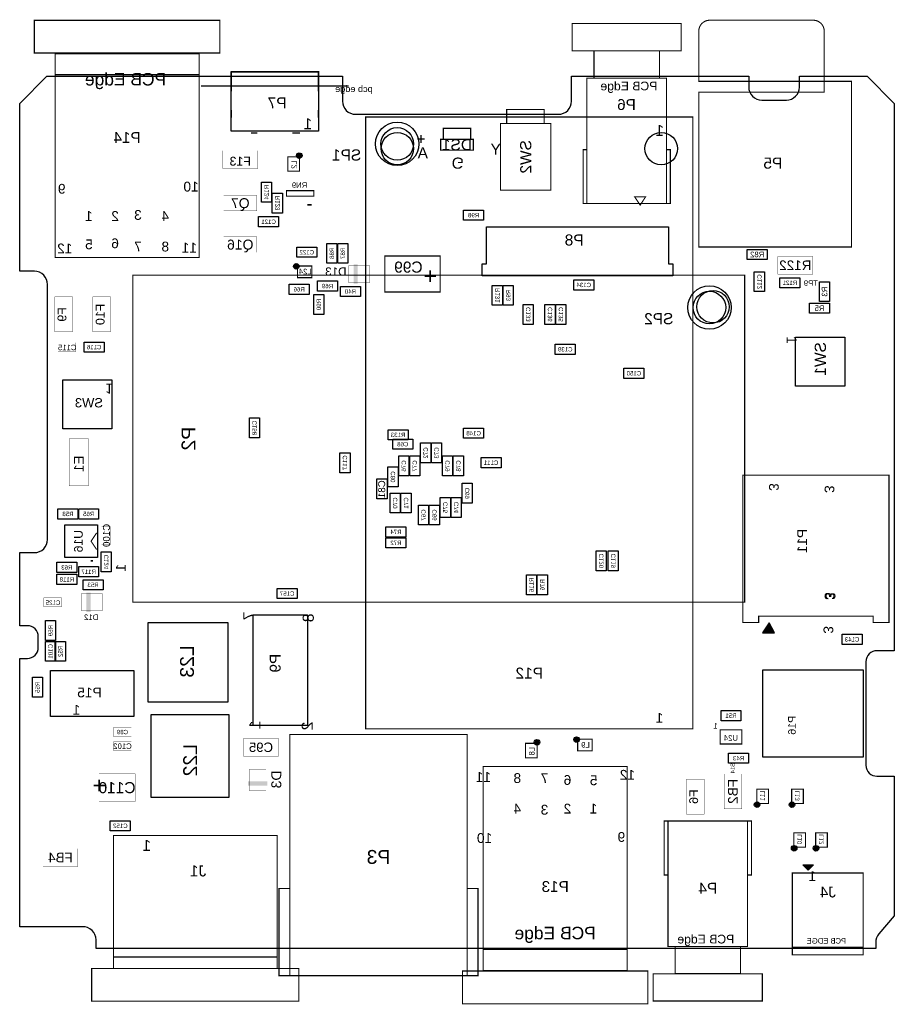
# Model space of a CAD drawing. Extents: x 0 to 3157, y -202 to 3353.
import ezdxf
from ezdxf.enums import TextEntityAlignment as Align

# ---------------------------------------------------------------- set-up
doc = ezdxf.new("R2010")
doc.units = 0
doc.header["$MEASUREMENT"] = 0
for name, color, linetype in [('ASSEMBLY_OUTLINES_BTM', 191, 'CONTINUOUS'), ('ASSEMBLY_REF_DES_BTM', 191, 'CONTINUOUS'), ('BOARD_OUTLINE', 10, 'CONTINUOUS')]:
    doc.layers.add(name, color=color, linetype=linetype)
doc.styles.add('ARIAL', font='arial.ttf')
doc.styles.add('VERIBEST_GERBER_0', font='arial.ttf')
doc.styles.add('VERIBEST_GERBER_1', font='arial.ttf')

msp = doc.modelspace()

# ---------------------------------------------------------------- hatches: boundary and pattern name
at = {"layer": 'ASSEMBLY_OUTLINES_BTM'}
h = msp.add_hatch(color=256, dxfattribs=at)
edge = h.paths.add_edge_path()
edge.add_arc((1009.2, 2862.7), 10, 0, 360)
h = msp.add_hatch(color=256, dxfattribs=at)
edge = h.paths.add_edge_path()
edge.add_arc((998.6, 2462.9), 10, 0, 360)
for points in [[(2705.2, 1175.7), (2681.6, 1140.2), (2724.9, 1140.2)], [(2866.2, 302.4), (2846.5, 282.7), (2826.8, 302.4)]]:
    msp.add_hatch(color=256, dxfattribs=at).paths.add_polyline_path(points, flags=0)
h = msp.add_hatch(color=256, dxfattribs=at)
edge = h.paths.add_edge_path()
edge.add_arc((1867.5, 744.6), 10, 0, 360)
h = msp.add_hatch(color=256, dxfattribs=at)
edge = h.paths.add_edge_path()
edge.add_arc((2010.4, 754.3), 10, 0, 360)
h = msp.add_hatch(color=256, dxfattribs=at)
edge = h.paths.add_edge_path()
edge.add_arc((2662.1, 519.2), 10, 0, 360)
h = msp.add_hatch(color=256, dxfattribs=at)
edge = h.paths.add_edge_path()
edge.add_arc((2788.1, 519.2), 10, 0, 360)
h = msp.add_hatch(color=256, dxfattribs=at)
edge = h.paths.add_edge_path()
edge.add_arc((2796, 361.8), 10, 0, 360)
h = msp.add_hatch(color=256, dxfattribs=at)
edge = h.paths.add_edge_path()
edge.add_arc((2874.7, 361.8), 10, 0, 360)

# ---------------------------------------------------------------- linework, layer by layer
for points, const_width in [([(53, 3233.1), (53, 3351.2), (722.3, 3351.2), (722.3, 3233.1)], 3.94), ([(1994.5, 3241), (1994.5, 3339.4), (2388.2, 3339.4), (2388.2, 3241)], 3.94), ([(2073.2, 3142.2), (2073.2, 3240.6), (2309.4, 3240.6), (2309.4, 3142.2)], 3.94), ([(127.7, 2494.8), (127.7, 3230.8), (647.7, 3230.8), (647.7, 2494.8)], 4), ([(2047.6, 2689.4), (2047.6, 3142.2), (2335, 3142.2), (2335, 2689.4)], 3.94), ([(3002.8, 2532.6), (3002.8, 3131), (2904.4, 3131), (2904.4, 3091.6), (2451.6, 3091.6), (2451.6, 2532.6)], 3.94), ([(1757.9, 2978.4), (1757.9, 3029.5), (1893.7, 3029.5), (1893.7, 2978.4)], 3.94), ([(1249, 793.3), (1249, 3002), (2430.1, 3002), (2430.1, 793.3)], 3.94), ([(1529.5, 2921.6), (1529.5, 2961), (1628, 2961), (1628, 2921.6)], 4.02), ([(1736.2, 2738.2), (1736.2, 2978.4), (1917.3, 2978.4), (1917.3, 2738.2)], 3.94), ([(1519.7, 2882.2), (1519.7, 2921.6), (1637.8, 2921.6), (1637.8, 2882.2)], 4), ([(733.3, 2816.5), (733.3, 2880.5), (859.3, 2880.5), (859.3, 2816.5)], 1), ([(2033.9, 2689.4), (2033.9, 2884.3), (2047.6, 2884.3), (2047.6, 2689.4)], 3.94), ([(2335, 2689.4), (2335, 2884.3), (2348.8, 2884.3), (2348.8, 2689.4)], 3.94), ([(968.1, 2806.7), (968.1, 2858.7), (1010.3, 2858.7), (1010.3, 2806.7)], 3.94), ([(963.6, 2716.6), (963.6, 2736.3), (1062, 2736.3), (1062, 2716.6)], 4), ([(736.3, 2663), (736.3, 2719), (856.3, 2719), (856.3, 2663)], 1), ([(2259.5, 2713.6), (2220.2, 2713.6), (2239.9, 2684.1)], 3.94), ([(736.3, 2513.4), (736.3, 2569.4), (856.3, 2569.4), (856.3, 2513.4)], 1), ([(1318.3, 2370.1), (1318.3, 2500.1), (1518.3, 2500.1), (1518.3, 2370.1)], 4), ([(2737.2, 2434.6), (2737.2, 2498.6), (2863.2, 2498.6), (2863.2, 2434.6)], 1), ([(1002.6, 2421.9), (1002.6, 2464), (1054.5, 2464), (1054.5, 2421.9)], 3.94), ([(1186.8, 2405.1), (1186.8, 2465), (1264, 2465), (1264, 2405.1)], 1.18), ([(408.5, 1250), (408.5, 2431.1), (2617.2, 2431.1), (2617.2, 1250)], 3.94), ([(126.5, 2226.4), (126.5, 2352.4), (190.5, 2352.4), (190.5, 2226.4)], 1), ([(264.3, 2226.4), (264.3, 2352.4), (328.3, 2352.4), (328.3, 2226.4)], 1), ([(138.3, 2155.3), (138.3, 2187.3), (202.3, 2187.3), (202.3, 2155.3)], 1), ([(178.6, 1670.1), (178.6, 1840.1), (248.6, 1840.1), (248.6, 1670.1)], 1), ([(2610.7, 1708.7), (2610.7, 1177.2), (2667.8, 1177.2), (2667.8, 1200.1), (3081.2, 1200.1), (3081.2, 1177.2), (3138.2, 1177.2), (3138.2, 1708.7)], 3.94), ([(296, 1458.2), (296, 1522.2), (328, 1522.2), (328, 1458.2)], 1), ([(222.3, 1220.1), (222.3, 1279.9), (299.4, 1279.9), (299.4, 1220.1)], 1.18), ([(87.1, 1234), (87.1, 1266), (151.1, 1266), (151.1, 1234)], 1), ([(339.1, 765.5), (339.1, 797.5), (403.1, 797.5), (403.1, 765.5)], 1), ([(2528.5, 738.2), (2528.5, 789.4), (2607.3, 789.4), (2607.3, 738.2)], 4), ([(339.1, 714.3), (339.1, 746.3), (403.1, 746.3), (403.1, 714.3)], 1), ([(808.1, 694.4), (808.1, 758.4), (934.1, 758.4), (934.1, 694.4)], 1), ([(975.5, -98.2), (975.5, 772.7), (1615.2, 772.7), (1615.2, -98.2)], 4.02), ([(2014.4, 713.2), (2014.4, 755.3), (2066.4, 755.3), (2066.4, 713.2)], 3.94), ([(1826.4, 688.6), (1826.4, 740.6), (1868.5, 740.6), (1868.5, 688.6)], 3.94), ([(829.3, 569.7), (829.3, 646.9), (889.2, 646.9), (889.2, 569.7)], 1.18), ([(1673.3, -79.3), (1673.3, 656.7), (2193.3, 656.7), (2193.3, -79.3)], 4), ([(286.4, 530.7), (286.4, 630.7), (416.4, 630.7), (416.4, 530.7)], 1), ([(2406.9, 485.2), (2406.9, 611.2), (2470.9, 611.2), (2470.9, 485.2)], 1), ([(2542.8, 503.9), (2542.8, 629.9), (2606.8, 629.9), (2606.8, 503.9)], 1), ([(2661, 523.3), (2661, 575.2), (2703.2, 575.2), (2703.2, 523.3)], 3.94), ([(2787, 523.3), (2787, 575.2), (2829.2, 575.2), (2829.2, 523.3)], 3.94), ([(2326.6, 265.3), (2326.6, 460.2), (2340.4, 460.2), (2340.4, 265.3)], 3.94), ([(2340.4, 7.5), (2340.4, 460.2), (2627.8, 460.2), (2627.8, 7.5)], 3.94), ([(2627.8, 265.3), (2627.8, 460.2), (2641.6, 460.2), (2641.6, 265.3)], 3.94), ([(338.6, -72.2), (338.6, 408.1), (929.2, 408.1), (929.2, -72.2)], 3.94), ([(2794.9, 365.8), (2794.9, 417.7), (2837, 417.7), (2837, 365.8)], 3.94), ([(2873.6, 365.8), (2873.6, 417.7), (2915.8, 417.7), (2915.8, 365.8)], 3.94), ([(84.1, 296.4), (84.1, 360.4), (210.1, 360.4), (210.1, 296.4)], 1), ([(2789.4, -22.8), (2789.4, 272.5), (3045.3, 272.5), (3045.3, -22.8)], 3.94), ([(936.1, -98.2), (936.1, 216.8), (975.5, 216.8), (975.5, -98.2)], 4.02), ([(1615.2, -98.2), (1615.2, 216.8), (1654.6, 216.8), (1654.6, -98.2)], 4.02), ([(2366, -91), (2366, 7.5), (2602.2, 7.5), (2602.2, -91)], 3.94), ([(259.9, -190.4), (259.9, -72.2), (1007.9, -72.2), (1007.9, -190.4)], 3.94), ([(1598.7, -199.6), (1598.7, -81.5), (2268, -81.5), (2268, -199.6)], 3.94), ([(2287.2, -189.8), (2287.2, -91.3), (2680.9, -91.3), (2680.9, -189.8)], 3.94)]:
    msp.add_lwpolyline(points, close=True, dxfattribs=dict(at, const_width=const_width))
at = {"layer": 'ASSEMBLY_OUTLINES_BTM', "const_width": 3.94}
msp.add_lwpolyline([(2904.4, 3131), (2904.4, 3312.1, 0.414214), (2865, 3351.5), (2491, 3351.5, 0.414214), (2451.6, 3312.1), (2451.6, 3131)], format="xyb", close=True, dxfattribs=at)
at = {"layer": 'ASSEMBLY_OUTLINES_BTM'}
for points, const_width in [([(763.7, 3094.2), (763.7, 3166.2), (1078.7, 3166.2), (1078.7, 3094.2)], 5.12), ([(127.7, 3154.8), (647.7, 3154.8)], 4), ([(763.7, 2999.7), (763.7, 3027.3)], 5.12), ([(1078.7, 2999.7), (1078.7, 3027.3)], 5.12), ([(858.2, 2944.6), (834.6, 2944.6)], 5.12), ([(984.2, 2944.6), (1011.8, 2944.6)], 5.12), ([(1053.8, 2685.5), (1038.4, 2685.5)], 5.91), ([(277.7, 1440.5), (257.7, 1470.5), (277.7, 1500.5)], 3.94), ([(264.6, 1399.6), (256.7, 1399.6)], 5.91), ([(3045.3, 4.8), (2789.4, 4.8)], 3.94), ([(929.2, -30.9), (338.6, -30.9)], 3.94), ([(2193.3, -3.3), (1673.3, -3.3)], 4)]:
    msp.add_lwpolyline(points, dxfattribs=dict(at, const_width=const_width))
for points in [[(763.7, 2950.5), (763.7, 3165.1), (1078.7, 3165.1), (1078.7, 2950.5)], [(872.5, 2694.3), (872.5, 2766.4), (909.1, 2766.4), (909.1, 2694.3)], [(911.8, 2654.9), (911.8, 2727), (948.4, 2727), (948.4, 2654.9)], [(862.6, 2605.7), (862.6, 2642.4), (934.7, 2642.4), (934.7, 2605.7)], [(1602.8, 2629.4), (1602.8, 2666), (1674.8, 2666), (1674.8, 2629.4)], [(2358, 2428.2), (1669, 2428.2), (1669, 2471.5), (1684.7, 2471.5), (1684.7, 2605.4), (2342.2, 2605.4), (2342.2, 2471.5), (2358, 2471.5)], [(1000.4, 2495.5), (1000.4, 2532.1), (1072.5, 2532.1), (1072.5, 2495.5)], [(1108.7, 2473.8), (1108.7, 2545.9), (1145.3, 2545.9), (1145.3, 2473.8)], [(1148, 2473.8), (1148, 2545.9), (1184.7, 2545.9), (1184.7, 2473.8)], [(2626.4, 2487.6), (2626.4, 2524.2), (2698.4, 2524.2), (2698.4, 2487.6)], [(2652, 2371.5), (2652, 2443.5), (2688.6, 2443.5), (2688.6, 2371.5)], [(2744.5, 2385.3), (2744.5, 2421.9), (2816.6, 2421.9), (2816.6, 2385.3)], [(972.9, 2361.6), (972.9, 2398.3), (1044.9, 2398.3), (1044.9, 2361.6)], [(1075.2, 2373.5), (1075.2, 2410.1), (1147.3, 2410.1), (1147.3, 2373.5)], [(1157.9, 2353.8), (1157.9, 2390.4), (1229.9, 2390.4), (1229.9, 2353.8)], [(1706.1, 2322.2), (1706.1, 2394.3), (1742.7, 2394.3), (1742.7, 2322.2)], [(1745.5, 2322.2), (1745.5, 2394.3), (1782.1, 2394.3), (1782.1, 2322.2)], [(2000.4, 2377.4), (2000.4, 2414), (2072.5, 2414), (2072.5, 2377.4)], [(2887.5, 2335.5), (2887.5, 2407.5), (2924.1, 2407.5), (2924.1, 2335.5)], [(1061.4, 2288.8), (1061.4, 2360.9), (1098, 2360.9), (1098, 2288.8)], [(1817.3, 2253.4), (1817.3, 2325.4), (1854, 2325.4), (1854, 2253.4)], [(1896.1, 2253.4), (1896.1, 2325.4), (1932.7, 2325.4), (1932.7, 2253.4)], [(1935.4, 2253.4), (1935.4, 2325.4), (1972.1, 2325.4), (1972.1, 2253.4)], [(2851.4, 2293.4), (2851.4, 2330), (2923.4, 2330), (2923.4, 2293.4)], [(2801.1, 2030.2), (2801.1, 2207.3), (2978.3, 2207.3), (2978.3, 2030.2)], [(232.7, 2153), (232.7, 2189.6), (304.7, 2189.6), (304.7, 2153)], [(1933.5, 2145.1), (1933.5, 2181.7), (2005.5, 2181.7), (2005.5, 2145.1)], [(2181.5, 2058.5), (2181.5, 2095.1), (2253.6, 2095.1), (2253.6, 2058.5)], [(155.5, 1876), (155.5, 2053.1), (332.7, 2053.1), (332.7, 1876)], [(829.2, 1843.9), (829.2, 1916), (865.8, 1916), (865.8, 1843.9)], [(1330.1, 1836), (1330.1, 1872.6), (1402.2, 1872.6), (1402.2, 1836)], [(1602.8, 1842), (1602.8, 1878.6), (1674.8, 1878.6), (1674.8, 1842)], [(1346.9, 1802.6), (1346.9, 1839.2), (1418.9, 1839.2), (1418.9, 1802.6)], [(1447.3, 1753.4), (1447.3, 1825.4), (1483.9, 1825.4), (1483.9, 1753.4)], [(1486.6, 1753.4), (1486.6, 1825.4), (1523.2, 1825.4), (1523.2, 1753.4)], [(1155.9, 1717.9), (1155.9, 1790), (1192.5, 1790), (1192.5, 1717.9)], [(1368.5, 1706.1), (1368.5, 1778.2), (1405.1, 1778.2), (1405.1, 1706.1)], [(1407.9, 1706.1), (1407.9, 1778.2), (1444.5, 1778.2), (1444.5, 1706.1)], [(1526, 1706.1), (1526, 1778.2), (1562.6, 1778.2), (1562.6, 1706.1)], [(1565.4, 1706.1), (1565.4, 1778.2), (1602, 1778.2), (1602, 1706.1)], [(1665.8, 1735.7), (1665.8, 1772.3), (1737.8, 1772.3), (1737.8, 1735.7)], [(1329.2, 1666.8), (1329.2, 1738.8), (1365.8, 1738.8), (1365.8, 1666.8)], [(1289.8, 1623.5), (1289.8, 1695.5), (1326.4, 1695.5), (1326.4, 1623.5)], [(1596.9, 1607.7), (1596.9, 1679.8), (1633.5, 1679.8), (1633.5, 1607.7)], [(1337, 1572.3), (1337, 1644.3), (1373.6, 1644.3), (1373.6, 1572.3)], [(1376.4, 1572.3), (1376.4, 1644.3), (1413, 1644.3), (1413, 1572.3)], [(1439.4, 1529), (1439.4, 1601), (1476, 1601), (1476, 1529)], [(1478.8, 1529), (1478.8, 1601), (1515.4, 1601), (1515.4, 1529)], [(1518.1, 1556.5), (1518.1, 1628.6), (1554.7, 1628.6), (1554.7, 1556.5)], [(1557.5, 1556.5), (1557.5, 1628.6), (1594.1, 1628.6), (1594.1, 1556.5)], [(138.2, 1550.6), (138.2, 1587.2), (210.3, 1587.2), (210.3, 1550.6)], [(213, 1550.6), (213, 1587.2), (285.1, 1587.2), (285.1, 1550.6)], [(162.4, 1411.4), (162.4, 1529.6), (280.5, 1529.6), (280.5, 1411.4)], [(1322.2, 1485.6), (1322.2, 1522.2), (1394.3, 1522.2), (1394.3, 1485.6)], [(1322.2, 1446.3), (1322.2, 1482.9), (1394.3, 1482.9), (1394.3, 1446.3)], [(293.7, 1359.7), (293.7, 1431.7), (330.3, 1431.7), (330.3, 1359.7)], [(2081.1, 1363.6), (2081.1, 1435.7), (2117.7, 1435.7), (2117.7, 1363.6)], [(2124.4, 1363.6), (2124.4, 1435.7), (2161, 1435.7), (2161, 1363.6)], [(134.3, 1357.7), (134.3, 1394.3), (206.3, 1394.3), (206.3, 1357.7)], [(134.3, 1314.4), (134.3, 1351), (206.3, 1351), (206.3, 1314.4)], [(213, 1342), (213, 1378.6), (285.1, 1378.6), (285.1, 1342)], [(228.8, 1294.7), (228.8, 1331.3), (300.8, 1331.3), (300.8, 1294.7)], [(1829.2, 1277), (1829.2, 1349), (1865.8, 1349), (1865.8, 1277)], [(1868.5, 1277), (1868.5, 1349), (1905.1, 1349), (1905.1, 1277)], [(929.5, 1263.2), (929.5, 1299.8), (1001.6, 1299.8), (1001.6, 1263.2)], [(92.9, 1111.6), (92.9, 1183.7), (129.5, 1183.7), (129.5, 1111.6)], [(463.3, 889.5), (463.3, 1177.5), (751.3, 1177.5), (751.3, 889.5)], [(842.6, 804.9), (842.6, 1204.9), (1038.7, 1204.9), (1038.7, 804.9)], [(2705.2, 1175.7), (2681.6, 1140.2), (2724.9, 1140.2)], [(92.9, 1036.8), (92.9, 1108.9), (129.5, 1108.9), (129.5, 1036.8)], [(128.4, 1036.8), (128.4, 1108.9), (165, 1108.9), (165, 1036.8)], [(2968.9, 1097.9), (2968.9, 1134.5), (3041, 1134.5), (3041, 1097.9)], [(110.8, 837.8), (110.8, 1003.2), (412.4, 1003.2), (412.4, 837.8)], [(2682.5, 690.4), (2682.5, 1006.1), (3044.7, 1006.1), (3044.7, 690.4)], [(45.7, 906.9), (45.7, 979), (82.3, 979), (82.3, 906.9)], [(2531.9, 822.3), (2531.9, 858.9), (2604, 858.9), (2604, 822.3)], [(475.2, 544.9), (475.2, 844.9), (755.2, 844.9), (755.2, 544.9)], [(2559.5, 668.7), (2559.5, 705.3), (2631.5, 705.3), (2631.5, 668.7)], [(327.2, 424.6), (327.2, 461.2), (399.2, 461.2), (399.2, 424.6)], [(2866.2, 302.4), (2846.5, 282.7), (2826.8, 302.4)]]:
    msp.add_lwpolyline(points, close=True, dxfattribs=at)
msp.add_lwpolyline([(655.5, 3115.1), (1186.9, 3115.1)], dxfattribs=at)
for centre, radius in [((1363, 2904.9), 78.5), ((1363, 2904.9), 59), ((1363.2, 2887.8), 58.6), ((2316, 2887.8), 58.6), ((1009.2, 2862.7), 10), ((998.6, 2462.9), 10), ((2490, 2314), 78.5), ((2490, 2314), 59), ((2503, 2317), 58.6), ((1867.5, 744.6), 10), ((2010.4, 754.3), 10), ((2662.1, 519.2), 10), ((2788.1, 519.2), 10), ((2796, 361.8), 10), ((2874.7, 361.8), 10)]:
    msp.add_circle(centre, radius, dxfattribs=at)
for points in [[(1205.4, 2400.1), (1220.4, 2400.1), (1205.4, 2470.1), (1220.4, 2470.1)], [(240.8, 1215), (255.8, 1215), (240.8, 1285), (255.8, 1285)], [(824.3, 588.3), (894.3, 588.3), (824.3, 603.3), (894.3, 603.3)]]:
    msp.add_solid(points, dxfattribs=at)
at = {"layer": 'BOARD_OUTLINE'}
msp.add_lwpolyline([(1165.4, 3059.1, 0.414214), (1212.6, 3011.8), (1944.9, 3011.8), (1944.9, 3011.8, 0.414214), (1992.1, 3059.1), (1992.1, 3149.6), (2631.9, 3149.6), (2631.8, 3110.3, 0.41538), (2679, 3062.9), (2767.7, 3063, 0.414103), (2814.9, 3110.2), (2814.9, 3149.6), (3059.1, 3149.6), (3157.5, 3051.2), (3157.5, 1074.8), (3094.5, 1074.8, 0.414214), (3055.1, 1035.4), (3055.1, 661.4), (3055.1, 661.4, 0.414214), (3094.5, 622), (3157.5, 622), (3157.5, 118.1), (3101.8, 52.6, 0.177967), (3090.6, 22), (3090.6, 0), (275.6, 0), (275.6, 31.5), (275.6, 31.5, 0.423633), (226.8, 78.7), (226.8, 78.7), (0, 78.7), (0, 1047.2), (27.6, 1047.2, 0.414214), (66.9, 1086.6), (66.9, 1126), (66.9, 1126, 0.414214), (27.6, 1165.4), (0, 1165.4), (0, 1429.1), (53.2, 1429.1, 0.414214), (100.4, 1476.4), (100.4, 1476.4), (100.4, 2397.6), (100.4, 2397.6, 0.414214), (53.2, 2444.9), (0, 2444.9), (0, 3051.2), (98.4, 3149.6), (1165.4, 3149.6)], format="xyb", close=True, dxfattribs=at)

# ---------------------------------------------------------------- texts
at = {"layer": 'ASSEMBLY_OUTLINES_BTM', "text_generation_flag": 2}
for s, height, style, p in [('PCB Edge', 45, 'ARIAL', (235.4, 3102.4)), ('1', 39.4, 'VERIBEST_GERBER_0', (1025.2, 2946.1)), ('1', 39.4, 'VERIBEST_GERBER_0', (2295.4, 2922.1)), ('+', 60, 'VERIBEST_GERBER_0', (262.8, 541.4)), ('PCB Edge', 45, 'ARIAL', (1786.3, 19.7))]:
    msp.add_text(s, height=height, dxfattribs=dict(at, style=style)).set_placement(p, align=Align.BOTTOM_RIGHT)
for s, height, style, p in [('PCB Edge', 31.5, 'ARIAL', (2199.2, 3114)), ('pcb edge', 23.62, 'VERIBEST_GERBER_0', (1206.6, 3104)), ('A', 40, 'ARIAL', (1455.4, 2872.7)), ('Y', 40, 'ARIAL', (1718.5, 2885.8)), ('9', 35.4, 'ARIAL', (151.8, 2742.9)), ('10', 35.43, 'ARIAL', (618.6, 2750.8)), ('3', 35.4, 'ARIAL', (427, 2648.5)), ('1', 35.4, 'ARIAL', (249.9, 2644.5)), ('2', 35.4, 'ARIAL', (344.4, 2644.5)), ('4', 35.4, 'ARIAL', (525.5, 2644.5)), ('5', 35.4, 'ARIAL', (249.9, 2542.2)), ('6', 35.4, 'ARIAL', (344.4, 2546.1)), ('12', 35.43, 'ARIAL', (162.8, 2527.5)), ('7', 35.4, 'ARIAL', (427, 2534.3)), ('8', 35.4, 'ARIAL', (525.5, 2534.3)), ('11', 35.43, 'ARIAL', (612.5, 2530.3)), ('1', 35.4, 'VERIBEST_GERBER_0', (204.9, 861.6)), ('1', 35.4, 'ARIAL', (2310.1, 832.6)), ('1', 20, 'ARIAL', (2512.3, 803.6)), ('12', 35.43, 'ARIAL', (2194, 627)), ('11', 35.43, 'ARIAL', (1674.3, 619.1)), ('8', 35.4, 'ARIAL', (1796.4, 615.2)), ('7', 35.4, 'ARIAL', (1894.8, 615.2)), ('6', 35.4, 'ARIAL', (1977.5, 608.4)), ('5', 35.4, 'ARIAL', (2071.9, 607.3)), ('4', 35.4, 'ARIAL', (1796.4, 505)), ('3', 35.4, 'ARIAL', (1894.8, 501)), ('2', 35.4, 'ARIAL', (1977.5, 505)), ('1', 35.4, 'ARIAL', (2071.9, 505)), ('1', 40.2, 'ARIAL', (458.7, 371.9)), ('10', 35.43, 'ARIAL', (1678.2, 398.7)), ('9', 35.4, 'ARIAL', (2172.1, 402.5)), ('1', 35.4, 'ARIAL', (2862.5, 261.3)), ('PCB Edge', 31.5, 'ARIAL', (2477, 33.8)), ('PCB EDGE', 19.69, 'ARIAL', (2912.3, 27.6))]:
    msp.add_text(s, height=height, dxfattribs=dict(at, style=style)).set_placement(p, align=Align.MIDDLE_CENTER)
for s, height, rotation, style, p in [('+', 40, 180, 'ARIAL', (1448.8, 2921.9)), ('G', 40, 180, 'ARIAL', (1581.4, 2835.6)), ('3', 35, 270, 'ARIAL', (2722.7, 1666)), ('3', 35, 270, 'ARIAL', (2923.4, 1658.2)), ('1', 35.4, 90, 'ARIAL', (364.8, 1374.4)), ('3', 35, 270, 'ARIAL', (2923.4, 1272.3)), ('3', 35, 270, 'ARIAL', (2927.4, 1272.3)), ('3', 35, 270, 'VERIBEST_GERBER_0', (2919.5, 1150.3))]:
    msp.add_text(s, height=height, rotation=rotation, dxfattribs=dict(at, style=style)).set_placement(p, align=Align.MIDDLE_CENTER)
for s, height, rotation, style, p in [('+', 60, 180, 'VERIBEST_GERBER_0', (1506.9, 2474.4)), ('1', 35.4, 180, 'VERIBEST_GERBER_0', (336.2, 2049.6)), ('7', 40.2, 90, 'ARIAL', (859.3, 1185.1)), ('8', 40.2, 90, 'ARIAL', (1073.8, 1178)), ('1', 40.2, 90, 'ARIAL', (881.2, 791.4)), ('2', 40.2, 90, 'ARIAL', (1070.2, 787.6))]:
    msp.add_text(s, height=height, rotation=rotation, dxfattribs=dict(at, style=style)).set_placement(p, align=Align.BOTTOM_RIGHT)
at = {"layer": 'ASSEMBLY_OUTLINES_BTM', "style": 'VERIBEST_GERBER_0'}
msp.add_text('1', height=35.4, rotation=270, dxfattribs=at).set_placement((2804.6, 2210.9), align=Align.TOP_LEFT)
at = {"layer": 'ASSEMBLY_REF_DES_BTM', "style": 'VERIBEST_GERBER_0', "text_generation_flag": 2}
for s, p in [('P7', (963.4, 3073)), ('SP1', (1233, 2884.9)), ('SP2', (2360, 2294))]:
    msp.add_text(s, height=40, dxfattribs=at).set_placement(p, align=Align.TOP_LEFT)
at = {"layer": 'ASSEMBLY_REF_DES_BTM', "text_generation_flag": 2}
for s, height, style, p in [('P6', 39.37, 'ARIAL', (2190.6, 3047.1)), ('P14', 39.37, 'ARIAL', (387.7, 2928)), ('DS1', 40, 'ARIAL', (1578.8, 2901.9)), ('F13', 32, 'ARIAL', (796.3, 2842.5)), ('P5', 40, 'ARIAL', (2718.9, 2835.7)), ('RN9', 19.69, 'ARIAL', (1010.4, 2756.2)), ('Q7', 36, 'ARIAL', (796.3, 2691)), ('C121', 15.75, 'ARIAL', (898.6, 2624)), ('R98', 15.75, 'ARIAL', (1638.8, 2647.7)), ('Q16', 36, 'ARIAL', (796.3, 2541.4)), ('P8', 40, 'ARIAL', (2001.7, 2558.1)), ('C122', 15.75, 'ARIAL', (1036.4, 2513.8)), ('R82', 20, 'ARIAL', (2662.4, 2505.9)), ('L24', 20, 'ARIAL', (1030.9, 2444.1)), ('D13', 30, 'ARIAL', (1141.4, 2444.1)), ('C99', 40, 'ARIAL', (1403.3, 2460.1)), ('R122', 35, 'ARIAL', (2800.2, 2466.6)), ('R66', 15.75, 'ARIAL', (1008.9, 2379.9)), ('R69', 15.75, 'ARIAL', (1111.2, 2391.8)), ('C134', 15.75, 'ARIAL', (2036.4, 2395.7)), ('R121', 15.75, 'ARIAL', (2780.5, 2403.6)), ('TP9', 20, 'VERIBEST_GERBER_0', (2856.3, 2402.6)), ('R40', 15.75, 'ARIAL', (1193.9, 2372.1)), ('R5', 20, 'ARIAL', (2887.4, 2311.7)), ('C115', 20, 'ARIAL', (171.5, 2170.1)), ('C116', 15.75, 'ARIAL', (268.7, 2171.3)), ('C139', 15.75, 'ARIAL', (1969.5, 2163.4)), ('C150', 15.75, 'ARIAL', (2217.5, 2076.8)), ('SW3', 33.46, 'ARIAL', (250, 1970.3)), ('R133', 15.75, 'ARIAL', (1366.1, 1854.3)), ('C148', 15.75, 'ARIAL', (1638.8, 1860.3)), ('C68', 15.75, 'ARIAL', (1382.9, 1820.9)), ('C111', 15.75, 'ARIAL', (1701.8, 1754)), ('R58', 15.75, 'ARIAL', (174.2, 1568.9)), ('R65', 15.75, 'ARIAL', (249, 1568.9)), ('R74', 15.75, 'ARIAL', (1358.3, 1503.9)), ('R72', 15.75, 'ARIAL', (1358.3, 1464.6)), ('R63', 15.75, 'ARIAL', (170.3, 1376)), ('R117', 15.75, 'ARIAL', (249, 1360.3)), ('R118', 15.75, 'ARIAL', (170.3, 1332.7)), ('R53', 15.75, 'ARIAL', (264.8, 1313)), ('C157', 15.75, 'ARIAL', (965.6, 1281.5)), ('C125', 16, 'ARIAL', (120.3, 1248.8)), ('D12', 20, 'ARIAL', (257.8, 1196)), ('C143', 15.75, 'ARIAL', (3004.9, 1116.2)), ('P12', 40, 'VERIBEST_GERBER_0', (1839.6, 994.1)), ('P15', 35.43, 'ARIAL', (251.8, 924.5)), ('R51', 15.75, 'ARIAL', (2567.9, 840.6)), ('C89', 15.75, 'ARIAL', (371.1, 781.5)), ('U24', 20, 'ARIAL', (2567.7, 760.2)), ('C102', 20, 'ARIAL', (371.1, 730.3)), ('C95', 34, 'ARIAL', (871.1, 726.4)), ('L9', 20, 'ARIAL', (2042.7, 735.4)), ('R43', 15.75, 'ARIAL', (2595.5, 687)), ('C110', 40, 'ARIAL', (351.4, 580.7)), ('C152', 15.75, 'ARIAL', (363.2, 442.9)), ('P3', 50, 'ARIAL', (1295.3, 330.5)), ('FB4', 35, 'ARIAL', (147.1, 328.4)), ('J1', 40.16, 'ARIAL', (643.9, 280.1)), ('P13', 39.37, 'ARIAL', (1933.3, 223.6)), ('P4', 40, 'VERIBEST_GERBER_0', (2484.1, 217.3)), ('J4', 39.37, 'ARIAL', (2917.3, 204))]:
    msp.add_text(s, height=height, dxfattribs=dict(at, style=style)).set_placement(p, align=Align.MIDDLE_CENTER)
for s, height, style, p in [('SW2', 40, 'ARIAL', (1826.8, 2858.3)), ('L2', 20, 'ARIAL', (990.3, 2830.4)), ('R124', 15.75, 'ARIAL', (890.8, 2730.3)), ('R123', 15.75, 'ARIAL', (930.1, 2691)), ('R88', 15.75, 'ARIAL', (1127, 2509.9)), ('R87', 15.75, 'ARIAL', (1166.4, 2509.9)), ('C112', 15.75, 'ARIAL', (2670.3, 2407.5)), ('R3', 20, 'ARIAL', (2905.8, 2371.5)), ('R131', 15.75, 'ARIAL', (1724.4, 2358.3)), ('R93', 15.75, 'ARIAL', (1763.8, 2358.3)), ('F10', 32, 'ARIAL', (290.4, 2289.4)), ('R90', 15.75, 'ARIAL', (1079.7, 2324.8)), ('C133', 15.75, 'ARIAL', (1835.6, 2289.4)), ('C136', 15.75, 'ARIAL', (1914.4, 2289.4)), ('C135', 15.75, 'ARIAL', (1953.8, 2289.4)), ('F9', 32, 'ARIAL', (152.6, 2289.4)), ('C158', 15.75, 'ARIAL', (847.5, 1879.9)), ('P2', 50, 'VERIBEST_GERBER_0', (609.3, 1840.6)), ('C72', 15.75, 'ARIAL', (1465.6, 1789.4)), ('C73', 15.75, 'ARIAL', (1504.9, 1789.4)), ('E1', 35, 'VERIBEST_GERBER_1', (213.6, 1750.1)), ('C117', 15.75, 'ARIAL', (1174.2, 1754)), ('C76', 15.75, 'ARIAL', (1386.8, 1742.2)), ('C77', 15.75, 'ARIAL', (1426.2, 1742.2)), ('C79', 15.75, 'ARIAL', (1544.3, 1742.2)), ('C78', 15.75, 'ARIAL', (1583.7, 1742.2)), ('C80', 15.75, 'ARIAL', (1347.5, 1702.8)), ('C81', 25, 'ARIAL', (1306.9, 1658.3)), ('C69', 15.75, 'ARIAL', (1615.2, 1643.7)), ('C70', 15.75, 'ARIAL', (1355.3, 1608.3)), ('C71', 15.75, 'ARIAL', (1394.7, 1608.3)), ('C75', 15.75, 'ARIAL', (1536.4, 1592.5)), ('C74', 15.75, 'ARIAL', (1575.8, 1592.5)), ('C67', 15.75, 'ARIAL', (1457.7, 1565)), ('C66', 15.75, 'ARIAL', (1497.1, 1565)), ('U16', 31.5, 'ARIAL', (211.8, 1470.5)), ('C100', 25, 'ARIAL', (313.2, 1491.4)), ('P11', 35.04, 'ARIAL', (2824.5, 1470.9)), ('C120', 15.75, 'ARIAL', (2099.4, 1399.6)), ('C119', 15.75, 'ARIAL', (2142.7, 1399.6)), ('C124', 15.75, 'ARIAL', (312, 1395.7)), ('R116', 15.75, 'ARIAL', (1847.5, 1313)), ('R76', 15.75, 'ARIAL', (1886.8, 1313)), ('R59', 15.75, 'ARIAL', (111.2, 1147.7)), ('C101', 15.75, 'ARIAL', (111.2, 1072.9)), ('R52', 15.75, 'ARIAL', (146.7, 1072.9)), ('L23', 50, 'ARIAL', (603.9, 1036.3)), ('R55', 15.75, 'ARIAL', (64, 942.9)), ('L8', 20, 'ARIAL', (1848.6, 712.3)), ('S14', 15, 'ARIAL', (2574, 651.1)), ('D3', 36, 'ARIAL', (926.3, 610.3)), ('FB2', 35, 'ARIAL', (2574.8, 566.9)), ('F6', 32, 'ARIAL', (2433, 548.2)), ('L11', 15.75, 'ARIAL', (2681, 551.6)), ('L13', 15.75, 'ARIAL', (2807, 551.6)), ('L10', 15.75, 'ARIAL', (2814.8, 394.1)), ('L12', 15.75, 'ARIAL', (2893.6, 394.1))]:
    msp.add_text(s, height=height, rotation=90, dxfattribs=dict(at, style=style)).set_placement(p, align=Align.MIDDLE_CENTER)
for s, height, style, p in [('SW1', 40, 'VERIBEST_GERBER_0', (2870.5, 2189.4)), ('L22', 50, 'ARIAL', (590.4, 737.9))]:
    msp.add_text(s, height=height, rotation=90, dxfattribs=dict(at, style=style)).set_placement(p, align=Align.TOP_LEFT)
at = {"layer": 'ASSEMBLY_REF_DES_BTM', "style": 'VERIBEST_GERBER_0', "text_generation_flag": 2}
for s, height, p in [('P9', 39.37, (953.8, 996.5)), ('P16', 27.56, (2809.8, 771.7))]:
    msp.add_text(s, height=height, rotation=90, dxfattribs=at).set_placement(p, align=Align.BOTTOM_RIGHT)

doc.saveas('drawing.dxf')
